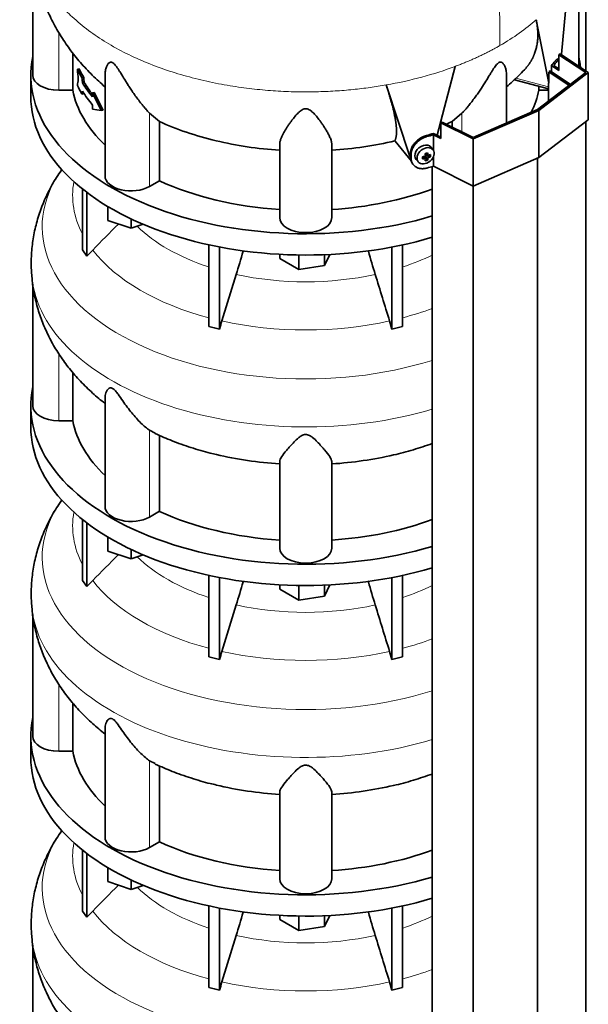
# Model space of a CAD drawing. Header units: millimetres. Extents: x 518 to 1410, y -2520 to 1834.
# Tile 10 of 33: x 1112 to 1407, y -1578 to -1067. Entities that reach past the tile are written whole.
import ezdxf

# ---------------------------------------------------------------- set-up
doc = ezdxf.new("R2010")
doc.units = ezdxf.units.MM
for name, color, linetype in [('M5X8_UNI7687', 7, 'Continuous'), ('MID_344-6', 7, 'Continuous'), ('VSI344-454_TERMI', 7, 'Continuous'), ('VSI344-454_TESTA', 7, 'Continuous'), ('VSI344_DIFFUSORE', 7, 'Continuous')]:
    doc.layers.add(name, color=color, linetype=linetype)

# ---------------------------------------------------------------- blocks, each defined once
blk = doc.blocks.new('SE4')
at = {"layer": 'M5X8_UNI7687', "color": 7, "linetype": 'Continuous', "lineweight": 35}
for p, q in [((1326.36, -1134.76), (1325.35, -1133.41)), ((1320.76, -1139.43), (1321.11, -1138.25)), ((1322.28, -1139.42), (1321.59, -1138.17)), ((1322.55, -1136.48), (1323.71, -1137.48)), ((1323.5, -1140.03), (1322.59, -1138.06)), ((1322.62, -1136.55), (1322.62, -1137.42)), ((1324.99, -1138.29), (1323.05, -1137.54)), ((1317.58, -1139.69), (1318.69, -1140.96))]:
    blk.add_line(p, q, dxfattribs=at)
at = {"layer": 'M5X8_UNI7687', "color": 4, "linetype": 'Continuous', "lineweight": 9}
for p, q in [((1321.86, -1139.28), (1321.28, -1138.22)), ((1323.6, -1139.22), (1322.59, -1138.06)), ((1322.67, -1136.45), (1323.6, -1137.24)), ((1323.05, -1137.54), (1324.05, -1138.69))]:
    blk.add_line(p, q, dxfattribs=at)
at = {"layer": 'M5X8_UNI7687', "color": 7, "linetype": 'Continuous', "lineweight": 35}
for centre, major_axis, ratio, start_param, end_param in [((1391.29, -1096.11), (1.3, 4.83), 0.345066, 0.569254, 0.777666), ((1321.39, -1136.47), (3.89, 3.14), 0.739997, 0, 3.172175), ((1321.39, -1136.47), (3.89, 3.14), 0.739997, 6.252603, 6.283185), ((1322.48, -1133.63), (-1.01, -9.2), 0.152739, -1.021742, -0.87205), ((1318.78, -1133.36), (9.99, 0.43), 0.510658, -1.393505, -1.278945), ((1319.71, -1136.88), (8.97, 2.29), 0.035701, -1.293098, -1.143406), ((1318.92, -1133.19), (2.06, -9.79), 0.279258, 1.046834, 1.161394), ((1322.85, -1137.72), (0.391, 0.312), 0.744948, 1.56038, 2.087178), ((1323.05, -1137.95), (-0.449, 0.845), 0.482969, 0.934611, 1.452812), ((1323.05, -1137.95), (-0.837, 0.408), 0.40333, 4.914112, 5.432313), ((1318.64, -1133.27), (3.16, -9.49), 0.408248, 1.007206, 1.121766), ((1318.78, -1133.36), (9.99, 0.43), 0.510658, -1.036687, -0.922127), ((1318.78, -1133.1), (9.99, -0.48), 0.639648, -0.984117, -0.869557), ((1316.93, -1135.12), (6.65, -6.44), 0.71261, 0.529363, 0.679055), ((1318.78, -1133.1), (9.99, -0.48), 0.639648, -1.340934, -1.226375), ((1318.92, -1133.19), (2.06, -9.79), 0.279258, 0.690017, 0.804576), ((1319.71, -1131.88), (7.61, -5.28), 0.901051, 5.557555, 5.707247), ((1318.64, -1133.27), (3.16, -9.49), 0.408248, 0.650389, 0.764948)]:
    blk.add_ellipse(centre, major_axis=major_axis, ratio=ratio, start_param=start_param, end_param=end_param, dxfattribs=at)
blk.add_ellipse((1322.45, -1137.77), major_axis=(-3.84, -3.1), ratio=0.739997, dxfattribs=at)
for points in [[(1321.86, -1138.12), (1321.88, -1138.11), (1321.91, -1138.11), (1321.96, -1138.09), (1322, -1138.07), (1322.04, -1138.05), (1322.08, -1138.02), (1322.12, -1137.99), (1322.16, -1137.96), (1322.19, -1137.92), (1322.22, -1137.89), (1322.25, -1137.85), (1322.27, -1137.8), (1322.29, -1137.76), (1322.3, -1137.72), (1322.31, -1137.68), (1322.32, -1137.64), (1322.32, -1137.6), (1322.32, -1137.59)], [(1323.6, -1137.24), (1323.6, -1137.26), (1323.61, -1137.29), (1323.62, -1137.33), (1323.63, -1137.36), (1323.65, -1137.4), (1323.66, -1137.43), (1323.69, -1137.46), (1323.72, -1137.48), (1323.75, -1137.51), (1323.78, -1137.52), (1323.82, -1137.54), (1323.85, -1137.55), (1323.89, -1137.55), (1323.93, -1137.55), (1323.97, -1137.55), (1324.01, -1137.54), (1324.04, -1137.53), (1324.05, -1137.53)], [(1324.05, -1138.69), (1324.04, -1138.69), (1324.01, -1138.71), (1323.97, -1138.73), (1323.93, -1138.75), (1323.89, -1138.77), (1323.85, -1138.8), (1323.82, -1138.83), (1323.78, -1138.87), (1323.75, -1138.91), (1323.72, -1138.94), (1323.69, -1138.98), (1323.66, -1139.02), (1323.65, -1139.06), (1323.63, -1139.1), (1323.62, -1139.14), (1323.61, -1139.18), (1323.6, -1139.2), (1323.6, -1139.22)], [(1322.32, -1139.56), (1322.32, -1139.55), (1322.32, -1139.52), (1322.31, -1139.49), (1322.3, -1139.46), (1322.29, -1139.43), (1322.27, -1139.4), (1322.25, -1139.37), (1322.22, -1139.35), (1322.19, -1139.32), (1322.16, -1139.31), (1322.12, -1139.29), (1322.08, -1139.28), (1322.04, -1139.27), (1322, -1139.27), (1321.96, -1139.27), (1321.91, -1139.27), (1321.88, -1139.27), (1321.86, -1139.28)]]:
    blk.add_open_spline(points, degree=3, dxfattribs=at)
at = {"layer": 'MID_344-6', "color": 7, "linetype": 'Continuous', "lineweight": 35}
for p, q in [((1405.45, -1093.76), (1405.45, -1019.78)), ((1396.85, -1101.24), (1386.3, -1094.23)), ((1386.51, -1094.01), (1386.95, -1093.78)), ((1386.95, -1093.78), (1397.46, -1100.77)), ((1386.19, -1100.17), (1386.19, -1109.4)), ((1405.45, -2174.05), (1405.45, -1120.1)), ((1325.85, -1143.38), (1325.85, -2197.64)), ((1380.39, -2193.25), (1380.39, -1139.06)), ((1347.13, -2207.72), (1347.13, -1153.53))]:
    blk.add_line(p, q, dxfattribs=at)
at = {"layer": 'VSI344-454_TERMI', "color": 7, "linetype": 'Continuous', "lineweight": 35}
for p, q in [((1391.5, -1085.38), (1392.21, -1084.97)), ((1405.45, -1094.64), (1391.5, -1085.38)), ((1391.5, -1085.38), (1391.5, -1093.54)), ((1392.21, -1084.97), (1406.74, -1094.62)), ((1387.61, -1090.95), (1391.5, -1093.54)), ((1387.61, -1094.22), (1387.61, -1090.95)), ((1388.81, -1090.87), (1391.5, -1092.66)), ((1380.39, -1113.84), (1405.45, -1094.64)), ((1406.74, -1094.62), (1381.11, -1114.26)), ((1406.74, -1094.62), (1406.74, -1119.11)), ((1381.11, -1114.26), (1347.09, -1129.06)), ((1347.13, -1128.31), (1380.39, -1113.84)), ((1381.11, -1114.26), (1381.11, -1138.75)), ((1330.37, -1120.67), (1331.08, -1120.26)), ((1347.09, -1129.06), (1330.37, -1120.67)), ((1330.37, -1120.67), (1330.37, -1128.83)), ((1331.08, -1120.26), (1347.13, -1128.31)), ((1406.74, -1119.11), (1381.11, -1138.75)), ((1326.46, -1134.91), (1326.46, -1126.87)), ((1326.46, -1126.87), (1330.37, -1128.83)), ((1326.6, -1126.17), (1330.37, -1128.07)), ((1347.09, -1129.06), (1347.09, -1153.55)), ((1314.54, -1138.38), (1314.54, -1136.75)), ((1314.92, -1138.92), (1314.92, -1137.28)), ((1326.46, -1143.2), (1326.46, -1138.48)), ((1381.11, -1138.75), (1347.09, -1153.55)), ((1315.52, -1141.61), (1315.9, -1142.14)), ((1347.09, -1153.55), (1326.46, -1143.2))]:
    blk.add_line(p, q, dxfattribs=at)
at = {"layer": 'VSI344-454_TERMI', "color": 4, "linetype": 'Continuous', "lineweight": 9}
for p, q in [((1390.46, -1088.96), (1389.53, -1088.74)), ((1322.77, -1127.28), (1323.15, -1127.82)), ((1314.54, -1136.75), (1314.92, -1137.28)), ((1314.92, -1138.92), (1314.54, -1138.38))]:
    blk.add_line(p, q, dxfattribs=at)
at = {"layer": 'VSI344-454_TERMI', "color": 7, "linetype": 'Continuous', "lineweight": 35}
for centre, major_axis, start_param, end_param in [((1260.33, -1052.69), (143.5, 0), -0.480069, -0.450192), ((1260.33, -1052.69), (144.5, 0), -0.475352, -0.449757), ((1260.33, -1052.69), (143.5, 0), -1.120604, -1.090727), ((1260.33, -1052.69), (144.5, 0), -1.121039, -1.095444), ((1260.33, -1069.02), (144.5, 0), -1.121039, -1.095444)]:
    blk.add_ellipse(centre, major_axis=major_axis, ratio=0.57735, start_param=start_param, end_param=end_param, dxfattribs=at)
for points, knots in [([(1389.53, -1088.74), (1389.57, -1088.69), (1389.66, -1088.59), (1389.79, -1088.45), (1389.91, -1088.31), (1390.04, -1088.19), (1390.16, -1088.07), (1390.28, -1087.96), (1390.41, -1087.86), (1390.53, -1087.77), (1390.64, -1087.69), (1390.76, -1087.62), (1390.88, -1087.55), (1391.07, -1087.46), (1391.32, -1087.37), (1391.59, -1087.35), (1391.75, -1087.37), (1391.82, -1087.38)], [0, 0, 0, 0, 0.0210181, 0.0419347, 0.0627717, 0.0835515, 0.1042965, 0.1250293, 0.1457726, 0.1665489, 0.1873807, 0.2082903, 0.2292998, 0.2504308, 0.312491, 0.3747066, 0.4161494, 0.4161494, 0.4161494, 0.4161494]), ([(1391.53, -1087.94), (1391.5, -1087.96), (1391.4, -1088.03), (1391.21, -1088.18), (1390.96, -1088.4), (1390.71, -1088.66), (1390.54, -1088.86), (1390.46, -1088.96)], [0.8203443, 0.8203443, 0.8203443, 0.8203443, 0.8334714, 0.8749845, 0.9164568, 0.9580689, 1, 1, 1, 1]), ([(1314.54, -1136.75), (1314.54, -1136.67), (1314.55, -1136.5), (1314.56, -1136.26), (1314.58, -1136.02), (1314.61, -1135.77), (1314.65, -1135.52), (1314.7, -1135.28), (1314.76, -1135.03), (1314.82, -1134.78), (1314.9, -1134.53), (1314.98, -1134.28), (1315.08, -1134.03), (1315.24, -1133.62), (1315.51, -1133.05), (1315.93, -1132.33), (1316.42, -1131.63), (1316.97, -1130.96), (1317.57, -1130.32), (1318.22, -1129.72), (1318.91, -1129.18), (1319.56, -1128.73), (1320.15, -1128.38), (1320.66, -1128.1), (1321.18, -1127.86), (1321.71, -1127.64), (1322.24, -1127.44), (1322.59, -1127.34), (1322.77, -1127.28)], [0, 0, 0, 0, 0.020997, 0.041893, 0.062713, 0.083477, 0.104209, 0.124931, 0.145666, 0.166436, 0.187265, 0.208173, 0.229184, 0.250319, 0.312379, 0.374611, 0.437429, 0.499972, 0.562502, 0.625327, 0.687534, 0.749602, 0.791735, 0.833469, 0.874983, 0.916456, 0.958068, 1, 1, 1, 1]), ([(1323.15, -1127.82), (1323.06, -1127.85), (1322.88, -1127.9), (1322.61, -1127.98), (1322.35, -1128.08), (1322.08, -1128.17), (1321.82, -1128.28), (1321.56, -1128.39), (1321.3, -1128.52), (1321.04, -1128.64), (1320.78, -1128.78), (1320.53, -1128.92), (1320.27, -1129.07), (1319.86, -1129.32), (1319.29, -1129.71), (1318.6, -1130.26), (1317.95, -1130.85), (1317.34, -1131.49), (1316.8, -1132.16), (1316.31, -1132.86), (1315.89, -1133.58), (1315.58, -1134.24), (1315.36, -1134.81), (1315.2, -1135.31), (1315.07, -1135.81), (1314.99, -1136.31), (1314.93, -1136.8), (1314.92, -1137.12), (1314.92, -1137.28)], [0, 0, 0, 0, 0.021018, 0.041934, 0.062771, 0.08355, 0.104295, 0.125028, 0.145771, 0.166547, 0.187379, 0.208288, 0.229298, 0.250429, 0.312489, 0.374705, 0.437522, 0.500061, 0.562591, 0.625422, 0.687637, 0.749714, 0.79185, 0.833578, 0.875077, 0.916526, 0.958107, 1, 1, 1, 1]), ([(1315.52, -1141.6), (1315.39, -1141.42), (1315.2, -1141.11), (1314.98, -1140.64), (1314.82, -1140.22), (1314.7, -1139.78), (1314.61, -1139.33), (1314.55, -1138.86), (1314.55, -1138.54), (1314.54, -1138.38)], [0.6886177, 0.6886177, 0.6886177, 0.6886177, 0.7497141, 0.7918499, 0.8335781, 0.8750765, 0.9165257, 0.958107, 1, 1, 1, 1]), ([(1314.92, -1138.92), (1314.92, -1139), (1314.92, -1139.16), (1314.94, -1139.39), (1314.96, -1139.63), (1314.99, -1139.86), (1315.03, -1140.09), (1315.08, -1140.31), (1315.14, -1140.53), (1315.2, -1140.75), (1315.28, -1140.96), (1315.36, -1141.17), (1315.45, -1141.38), (1315.62, -1141.71), (1315.89, -1142.15), (1316.31, -1142.67), (1316.8, -1143.13), (1317.34, -1143.54), (1317.95, -1143.87), (1318.6, -1144.14), (1319.29, -1144.33), (1319.94, -1144.43), (1320.53, -1144.48), (1321.04, -1144.48), (1321.56, -1144.45), (1322.08, -1144.39), (1322.61, -1144.29), (1322.97, -1144.2), (1323.15, -1144.15)], [0, 0, 0, 0, 0.020996, 0.041893, 0.062713, 0.083477, 0.104209, 0.124931, 0.145666, 0.166436, 0.187264, 0.208173, 0.229184, 0.250319, 0.312379, 0.374611, 0.437429, 0.499972, 0.562503, 0.625328, 0.687536, 0.749604, 0.791737, 0.833471, 0.874985, 0.916457, 0.958069, 1, 1, 1, 1])]:
    blk.add_open_spline(points, degree=3, knots=knots, dxfattribs=at)
at = {"layer": 'VSI344-454_TESTA', "color": 7, "linetype": 'Continuous', "lineweight": 35}
for p, q in [((1118.83, -1034.55), (1118.83, -1095.96)), ((1401.83, -1091.35), (1401.83, -1034.52)), ((1392.8, -1085.02), (1396.44, -1046.52)), ((1386.27, -1100.04), (1379.75, -1067.19)), ((1139.58, -1084.41), (1139.58, -1103.76)), ((1142.91, -1092.64), (1141.98, -1092.86)), ((1328.51, -1127.14), (1337.8, -1091.41)), ((1145.26, -1097.12), (1144.33, -1097.34)), ((1156.32, -1095.66), (1156.32, -1148.22)), ((1364.34, -1120.83), (1364.34, -1095.66)), ((1386.3, -1094.23), (1386.3, -1100.05)), ((1145.57, -1099.75), (1144.64, -1099.97)), ((1314.32, -1138.17), (1302.01, -1101.04)), ((1368.58, -1098.37), (1386.19, -1103.11)), ((1381.07, -1101.73), (1381.07, -1103.76)), ((1139.58, -1103.76), (1132.33, -1103.76)), ((1145.26, -1105.56), (1144.33, -1105.78)), ((1150.74, -1104.89), (1149.81, -1105.11)), ((1154.35, -1114.29), (1149.81, -1105.11)), ((1149.81, -1105.11), (1149.81, -1107.22)), ((1155.28, -1114.07), (1150.74, -1104.89)), ((1386.19, -1103.76), (1381.07, -1103.76)), ((1149.81, -1111.44), (1149.81, -1113.55)), ((1154.35, -1114.29), (1149.81, -1113.55)), ((1155.28, -1114.07), (1154.35, -1114.29)), ((1184.49, -1119.99), (1179.36, -1115.7)), ((1341.29, -1115.7), (1336.16, -1119.99)), ((1184.49, -1119.99), (1184.49, -1150.77)), ((1336.16, -1119.99), (1336.16, -1122.81)), ((1246.83, -1169.87), (1246.83, -1131.84)), ((1273.83, -1169.87), (1273.83, -1131.84)), ((1306.54, -1130.06), (1306.57, -1129.81)), ((1306.59, -1130.13), (1315.08, -1140.65)), ((1184.49, -1150.77), (1179.36, -1153.73))]:
    blk.add_line(p, q, dxfattribs=at)
at = {"layer": 'VSI344-454_TESTA', "color": 4, "linetype": 'Continuous', "lineweight": 9}
for p, q in [((1132.33, -1103.76), (1132.33, -1073.7)), ((1369.24, -1097.5), (1386.19, -1102.07)), ((1179.36, -1153.73), (1179.36, -1115.7)), ((1341.29, -1125.38), (1341.29, -1115.7)), ((1306.57, -1129.81), (1315, -1140.25))]:
    blk.add_line(p, q, dxfattribs=at)
at = {"layer": 'VSI344-454_TESTA', "color": 7, "linetype": 'Continuous', "lineweight": 35}
for centre, major_axis, start_param, end_param in [((1260.33, -1074.6), (-122.5, 0), 0.261186, 0.327396), ((1260.33, -1074.6), (-121.5, 0), 0.260097, 0.326857), ((1132.33, -1095.96), (13.5, 0), 3.141593, 4.712389), ((1260.33, -1083.04), (-122.5, 0), 0.261186, 0.327396), ((1260.33, -1076.71), (-122.5, 0), 0.335083, 0.446047), ((1260.33, -1076.71), (-121.5, 0), 0.334608, 0.428513), ((1260.33, -1095.96), (-121.5, 0), 0.111341, 0.543224), ((1260.33, -1080.93), (-122.5, 0), 0.335083, 0.446047), ((1260.33, -1095.96), (121.5, 0), 6.004526, 6.171844), ((1169.82, -1148.22), (13.5, 0), 3.141593, 5.497787), ((1260.33, -1095.96), (-121.5, 0), 0.896739, 1.459455), ((1260.33, -1095.96), (121.5, 0), 4.82373, 5.281941), ((1260.33, -1169.87), (13.5, 0), 3.141593, 6.283185)]:
    blk.add_ellipse(centre, major_axis=major_axis, ratio=0.57735, start_param=start_param, end_param=end_param, dxfattribs=at)
at = {"layer": 'VSI344-454_TESTA', "color": 4, "linetype": 'Continuous', "lineweight": 9}
blk.add_ellipse((1260.33, -1022.46), major_axis=(142.36, 0), ratio=0.57735, start_param=5.009578, end_param=5.287871, dxfattribs=at)
blk.add_open_spline([(1341.83, -958.12), (1342.86, -962.69), (1345.66, -972.34), (1350.8, -987.68), (1355.17, -1003.56), (1357.82, -1018.59), (1359.39, -1032.67), (1360.27, -1046.22), (1360.74, -1059.46), (1360.89, -1070.79), (1360.99, -1077.83), (1360.99, -1080.57)], degree=3, knots=[0, 0, 0, 0, 0.117079, 0.240569, 0.360617, 0.476421, 0.590288, 0.703407, 0.816259, 0.929029, 1, 1, 1, 1], dxfattribs=at)
for points, weights in [([(1117.97, -1022.49), (1118.02, -1088.32), (1211.31, -1117.08), (1302.01, -1101.04)], [0.668551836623, 0.547083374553, 0.657566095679, 1]), ([(1337.8, -1091.41), (1346.17, -1088.27), (1353.93, -1084.64), (1360.99, -1080.57)], [1, 0.996331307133, 0.996331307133, 1])]:
    blk.add_rational_spline(points, weights, degree=3, dxfattribs=at)
at = {"layer": 'VSI344-454_TESTA', "color": 7, "linetype": 'Continuous', "lineweight": 35}
for points, knots in [([(1118.04, -1022.52), (1118.06, -1025.12), (1118.13, -1030.05), (1119.16, -1038.41), (1120.95, -1046.97), (1123.51, -1055.37), (1126.77, -1063.49), (1130.72, -1071.32), (1135.34, -1078.84), (1140.6, -1086), (1146.5, -1092.82), (1151.78, -1098.01), (1155.16, -1101.02), (1156.25, -1101.95)], [0, 0, 0, 0, 0.0696745, 0.1566574, 0.2431975, 0.329521, 0.415867, 0.5024922, 0.5896742, 0.6777117, 0.766919, 0.8576112, 0.8997453, 0.8997453, 0.8997453, 0.8997453]), ([(1373.66, -1093.16), (1373.73, -1093.1), (1373.9, -1092.91), (1374.17, -1092.61), (1374.48, -1092.26), (1374.79, -1091.9), (1375.08, -1091.53), (1375.37, -1091.17), (1375.65, -1090.79), (1375.92, -1090.42), (1376.19, -1090.03), (1376.45, -1089.65), (1376.7, -1089.26), (1376.94, -1088.86), (1377.17, -1088.47), (1377.4, -1088.06), (1377.62, -1087.66), (1377.83, -1087.25), (1378.03, -1086.83), (1378.23, -1086.41), (1378.42, -1085.99), (1378.6, -1085.56), (1378.77, -1085.13), (1379.01, -1084.51), (1379.3, -1083.67), (1379.61, -1082.63), (1379.88, -1081.57), (1380.1, -1080.5), (1380.29, -1079.42), (1380.43, -1078.34), (1380.53, -1077.24), (1380.59, -1076.14), (1380.61, -1075.03), (1380.6, -1073.92), (1380.54, -1072.8), (1380.46, -1071.68), (1380.33, -1070.56), (1380.17, -1069.44), (1379.98, -1068.31), (1379.83, -1067.56), (1379.75, -1067.19)], [0.1920912, 0.1920912, 0.1920912, 0.1920912, 0.2005107, 0.2147742, 0.2290298, 0.2432778, 0.2575181, 0.2717506, 0.2859755, 0.3001927, 0.3144023, 0.3286042, 0.3427985, 0.3569852, 0.3711642, 0.3853356, 0.3994995, 0.4136557, 0.4278043, 0.4419454, 0.4560788, 0.4702047, 0.484323, 0.4984337, 0.5315552, 0.5644411, 0.5970912, 0.6295054, 0.6616835, 0.6936252, 0.7253304, 0.756799, 0.7880306, 0.8190252, 0.8497823, 0.8803019, 0.9105837, 0.9406275, 0.970433, 1, 1, 1, 1]), ([(1179.36, -1115.7), (1179.15, -1115.47), (1178.71, -1114.99), (1178, -1114.2), (1177.19, -1113.27), (1176.26, -1112.16), (1174.94, -1110.54), (1173.36, -1108.5), (1171.63, -1106.11), (1170.09, -1103.87), (1168.72, -1101.81), (1167.52, -1099.91), (1166.14, -1097.69), (1164.88, -1095.61), (1163.69, -1093.67), (1162.87, -1092.4), (1162.08, -1091.25), (1161.28, -1090.26), (1160.44, -1089.48), (1159.62, -1089.14), (1158.98, -1089.22), (1158.45, -1089.52), (1157.98, -1089.99), (1157.39, -1090.84), (1156.93, -1091.91), (1156.58, -1093.14), (1156.39, -1094.23), (1156.32, -1095.09), (1156.32, -1095.57), (1156.32, -1095.66)], [0, 0, 0, 0, 0.020247, 0.0413012, 0.0631676, 0.0911499, 0.1206822, 0.1725651, 0.2189806, 0.2600001, 0.2962057, 0.3283254, 0.3570821, 0.4069553, 0.4285992, 0.4484587, 0.4665056, 0.4826091, 0.4971306, 0.5113122, 0.5266668, 0.543344, 0.562023, 0.5826937, 0.6304427, 0.6595254, 0.6923195, 0.7261108, 0.7344182, 0.7344182, 0.7344182, 0.7344182]), ([(1364.34, -1095.66), (1364.34, -1095.51), (1364.32, -1094.65), (1364.13, -1093.19), (1363.56, -1091.43), (1362.87, -1090.18), (1362.21, -1089.52), (1361.65, -1089.23), (1361.12, -1089.14), (1360.39, -1089.38), (1359.6, -1090.02), (1358.84, -1090.9), (1358.06, -1091.98), (1357.28, -1093.17), (1356.45, -1094.51), (1355.23, -1096.51), (1353.51, -1099.33), (1351.65, -1102.25), (1349.94, -1104.79), (1348.4, -1106.98), (1346.79, -1109.16), (1345.18, -1111.21), (1343.74, -1112.95), (1342.44, -1114.44), (1341.67, -1115.29), (1341.29, -1115.7)], [0.265607, 0.265607, 0.265607, 0.265607, 0.2789295, 0.3409942, 0.392778, 0.4359518, 0.4604978, 0.4716154, 0.4871189, 0.5000341, 0.5129562, 0.5284792, 0.5444389, 0.5641957, 0.583938, 0.6074587, 0.6593255, 0.7214848, 0.7571561, 0.7963778, 0.8446458, 0.8874257, 0.9275339, 0.9650516, 1, 1, 1, 1]), ([(1364.35, -1101.98), (1366.52, -1100.15), (1369.83, -1097.16), (1372.56, -1094.27), (1373.61, -1093.13)], [0.4382336, 0.4382336, 0.4382336, 0.4382336, 0.8145883, 1, 1, 1, 1]), ([(1306.57, -1129.81), (1306.6, -1129.75), (1306.66, -1129.64), (1306.73, -1129.46), (1306.81, -1129.27), (1306.87, -1129.07), (1306.94, -1128.87), (1307, -1128.66), (1307.05, -1128.44), (1307.1, -1128.21), (1307.15, -1127.97), (1307.19, -1127.73), (1307.23, -1127.48), (1307.26, -1127.23), (1307.29, -1126.96), (1307.31, -1126.69), (1307.34, -1126.41), (1307.35, -1126.13), (1307.36, -1125.83), (1307.37, -1125.53), (1307.37, -1125.23), (1307.37, -1124.91), (1307.37, -1124.59), (1307.36, -1124.26), (1307.34, -1123.93), (1307.33, -1123.59), (1307.3, -1123.24), (1307.28, -1122.89), (1307.25, -1122.52), (1307.21, -1122.16), (1307.17, -1121.78), (1307.13, -1121.4), (1307.08, -1121.01), (1307.03, -1120.62), (1306.97, -1120.22), (1306.91, -1119.81), (1306.82, -1119.22), (1306.69, -1118.42), (1306.5, -1117.4), (1306.29, -1116.35), (1306.07, -1115.28), (1305.82, -1114.19), (1305.55, -1113.08), (1305.27, -1111.94), (1304.97, -1110.79), (1304.65, -1109.62), (1304.32, -1108.44), (1303.97, -1107.24), (1303.61, -1106.02), (1303.23, -1104.79), (1302.84, -1103.56), (1302.43, -1102.31), (1302.15, -1101.46), (1302.01, -1101.04)], [0, 0, 0, 0, 0.014374, 0.02874, 0.043097, 0.057447, 0.071789, 0.086123, 0.100449, 0.114767, 0.129077, 0.143379, 0.157674, 0.171961, 0.186239, 0.200511, 0.214774, 0.22903, 0.243278, 0.257518, 0.27175, 0.285975, 0.300193, 0.314402, 0.328604, 0.342798, 0.356985, 0.371164, 0.385335, 0.399499, 0.413655, 0.427804, 0.441945, 0.456079, 0.470204, 0.484323, 0.498433, 0.531555, 0.564441, 0.597091, 0.629505, 0.661683, 0.693625, 0.72533, 0.756799, 0.78803, 0.819025, 0.849782, 0.880302, 0.910583, 0.940627, 0.970433, 1, 1, 1, 1]), ([(1273.83, -1131.84), (1273.82, -1131.66), (1273.81, -1131.29), (1273.71, -1130.69), (1273.55, -1129.99), (1273.28, -1129.17), (1272.81, -1127.98), (1272.08, -1126.49), (1271.09, -1124.75), (1270.08, -1123.12), (1269.08, -1121.62), (1268.12, -1120.24), (1266.93, -1118.63), (1265.74, -1117.14), (1264.51, -1115.78), (1263.61, -1114.92), (1262.69, -1114.18), (1261.7, -1113.61), (1260.57, -1113.31), (1259.4, -1113.44), (1258.38, -1113.92), (1257.45, -1114.58), (1256.56, -1115.37), (1255.32, -1116.65), (1254.13, -1118.11), (1252.91, -1119.72), (1251.93, -1121.09), (1250.99, -1122.48), (1249.84, -1124.27), (1248.81, -1126.04), (1247.96, -1127.73), (1247.37, -1129.14), (1246.92, -1130.52), (1246.86, -1131.41), (1246.83, -1131.84)], [0, 0, 0, 0, 0.020247, 0.041301, 0.063168, 0.09115, 0.120682, 0.172565, 0.218981, 0.26, 0.296206, 0.328325, 0.357082, 0.406955, 0.428599, 0.448459, 0.466506, 0.482609, 0.497131, 0.511312, 0.526667, 0.543344, 0.562023, 0.582694, 0.630443, 0.659525, 0.692319, 0.726111, 0.759233, 0.82594, 0.865768, 0.902245, 0.953307, 1, 1, 1, 1]), ([(1184.49, -1119.99), (1188.94, -1122.04), (1193.64, -1123.91), (1203.46, -1127.26), (1208.57, -1128.73), (1219.09, -1131.25), (1224.51, -1132.29), (1235.55, -1133.93), (1241.16, -1134.53), (1246.83, -1134.89)], [0, 0, 0, 0, 0.25, 0.25, 0.5, 0.5, 0.75, 0.75, 1, 1, 1, 1]), ([(1306.54, -1130.06), (1301.32, -1131.3), (1295.95, -1132.32), (1285.01, -1133.94), (1279.44, -1134.53), (1273.83, -1134.89)], [0, 0, 0, 0, 0.5, 0.5, 1, 1, 1, 1])]:
    blk.add_open_spline(points, degree=3, knots=knots, dxfattribs=at)
at = {"layer": 'VSI344-454_TESTA', "color": 4, "linetype": 'Continuous', "lineweight": 9}
blk.add_open_spline([(1379.75, -1067.19), (1374.33, -1072.01), (1368.03, -1076.5), (1360.99, -1080.57)], degree=3, dxfattribs=at)
at = {"layer": 'VSI344-454_TESTA', "color": 7, "linetype": 'Continuous', "lineweight": 35}
for points in [[(1142.48, -1098.14), (1142.31, -1096.38), (1142.14, -1094.62), (1141.98, -1092.86)], [(1142.48, -1098.14), (1142.31, -1099.19), (1142.14, -1100.25), (1141.98, -1101.3)], [(1144.64, -1099.97), (1144.54, -1099.09), (1144.43, -1098.22), (1144.33, -1097.34)], [(1145.57, -1099.75), (1145.46, -1098.87), (1145.36, -1098), (1145.26, -1097.12)], [(1144.64, -1104.18), (1144.54, -1104.72), (1144.43, -1105.25), (1144.33, -1105.78)], [(1330.45, -1122.46), (1330.21, -1122.56), (1329.97, -1122.66), (1329.74, -1122.75)], [(1336.16, -1119.99), (1335.18, -1120.44), (1334.18, -1120.89), (1333.17, -1121.32)]]:
    blk.add_open_spline(points, degree=3, dxfattribs=at)
at = {"layer": 'VSI344_DIFFUSORE', "color": 7, "linetype": 'Continuous', "lineweight": 35}
for p, q in [((1117.83, -1095.96), (1117.83, -1106.99)), ((1144.62, -1186.64), (1144.62, -1155.01)), ((1146.91, -1189.84), (1146.91, -1156.8)), ((1157.82, -1171.41), (1157.82, -1164.14)), ((1169.82, -1175.41), (1157.82, -1171.41)), ((1169.82, -1175.41), (1169.82, -1170.53)), ((1176.05, -1173.33), (1169.82, -1175.41)), ((1210.1, -1226.32), (1210.1, -1183.98)), ((1310.55, -1226.32), (1310.55, -1183.98)), ((1144.62, -1186.64), (1146.91, -1189.84)), ((1146.91, -1189.84), (1149.91, -1186.67)), ((1215.65, -1227.65), (1215.65, -1185.11)), ((1246.94, -1191.12), (1246.94, -1188.9)), ((1256.74, -1196.78), (1256.74, -1189.23)), ((1272.8, -1188.94), (1270.12, -1194.71)), ((1270.12, -1194.71), (1270.12, -1189.06)), ((1305.01, -1227.65), (1305.01, -1185.11)), ((1256.74, -1196.78), (1246.94, -1191.12)), ((1270.12, -1194.71), (1256.74, -1196.78)), ((1224.31, -1199.35), (1216.89, -1223.46)), ((1118.83, -1204.33), (1118.83, -1267.43)), ((1303.77, -1223.46), (1305.01, -1227.65)), ((1305.01, -1227.65), (1310.55, -1226.32)), ((1139.58, -1275.22), (1139.58, -1250.13)), ((1156.32, -1262.93), (1156.32, -1319.68)), ((1117.83, -1267.43), (1117.83, -1278.45)), ((1139.58, -1275.22), (1132.33, -1275.22)), ((1182.33, -1281.67), (1179.36, -1280.2)), ((1184.49, -1322.23), (1184.49, -1282.74)), ((1246.83, -1341.33), (1246.83, -1296.34)), ((1273.83, -1341.33), (1273.83, -1296.34)), ((1184.49, -1322.23), (1179.36, -1325.2)), ((1144.62, -1358.11), (1144.62, -1326.47)), ((1146.91, -1361.31), (1146.91, -1328.26)), ((1157.82, -1342.87), (1157.82, -1335.6)), ((1169.82, -1346.87), (1157.82, -1342.87)), ((1169.82, -1346.87), (1169.82, -1342)), ((1176.05, -1344.79), (1169.82, -1346.87)), ((1144.62, -1358.11), (1146.91, -1361.31)), ((1146.91, -1361.31), (1149.91, -1358.13)), ((1210.1, -1397.79), (1210.1, -1355.44)), ((1215.65, -1399.11), (1215.65, -1356.57)), ((1305.01, -1399.11), (1305.01, -1356.57)), ((1310.55, -1397.79), (1310.55, -1355.44)), ((1246.94, -1362.59), (1246.94, -1360.36)), ((1256.74, -1368.24), (1246.94, -1362.59)), ((1256.74, -1368.24), (1256.74, -1360.7)), ((1272.8, -1360.41), (1270.12, -1366.17)), ((1270.12, -1366.17), (1270.12, -1360.53)), ((1270.12, -1366.17), (1256.74, -1368.24)), ((1224.31, -1370.81), (1216.89, -1394.93)), ((1118.83, -1375.8), (1118.83, -1438.89)), ((1303.77, -1394.93), (1305.01, -1399.11)), ((1305.01, -1399.11), (1310.55, -1397.79)), ((1139.58, -1446.69), (1139.58, -1421.6)), ((1156.32, -1434.4), (1156.32, -1491.15)), ((1117.83, -1438.89), (1117.83, -1449.92)), ((1139.58, -1446.69), (1132.33, -1446.69)), ((1182.33, -1453.13), (1179.36, -1451.67)), ((1184.49, -1493.7), (1184.49, -1454.2)), ((1246.83, -1512.79), (1246.83, -1467.8)), ((1273.83, -1512.79), (1273.83, -1467.8)), ((1184.49, -1493.7), (1179.36, -1496.66)), ((1144.62, -1529.57), (1144.62, -1497.94)), ((1146.91, -1532.77), (1146.91, -1499.73)), ((1157.82, -1514.34), (1157.82, -1507.06)), ((1169.82, -1518.34), (1157.82, -1514.34)), ((1169.82, -1518.34), (1169.82, -1513.46)), ((1176.05, -1516.26), (1169.82, -1518.34)), ((1210.1, -1569.25), (1210.1, -1526.91)), ((1310.55, -1569.25), (1310.55, -1526.91)), ((1144.62, -1529.57), (1146.91, -1532.77)), ((1146.91, -1532.77), (1149.91, -1529.6)), ((1215.65, -1570.58), (1215.65, -1528.04)), ((1246.94, -1534.05), (1246.94, -1531.82)), ((1256.74, -1539.71), (1256.74, -1532.16)), ((1272.8, -1531.87), (1270.12, -1537.64)), ((1270.12, -1537.64), (1270.12, -1531.99)), ((1305.01, -1570.58), (1305.01, -1528.04)), ((1256.74, -1539.71), (1246.94, -1534.05)), ((1224.31, -1542.28), (1216.89, -1566.39)), ((1270.12, -1537.64), (1256.74, -1539.71)), ((1118.83, -1547.26), (1118.83, -1610.36)), ((1303.77, -1566.39), (1305.01, -1570.58)), ((1305.01, -1570.58), (1310.55, -1569.25))]:
    blk.add_line(p, q, dxfattribs=at)
at = {"layer": 'VSI344_DIFFUSORE', "color": 4, "linetype": 'Continuous', "lineweight": 9}
for p, q in [((1132.33, -1275.22), (1132.33, -1240.4)), ((1179.36, -1325.2), (1179.36, -1280.2)), ((1132.33, -1446.69), (1132.33, -1411.86)), ((1179.36, -1496.66), (1179.36, -1451.67))]:
    blk.add_line(p, q, dxfattribs=at)
at = {"layer": 'VSI344_DIFFUSORE', "color": 7, "linetype": 'Continuous', "lineweight": 35}
for centre, major_axis, start_param, end_param in [((1260.33, -1095.96), (142.5, 0), 3.023053, 5.190143), ((1260.33, -1095.96), (142.5, 0), 0.049395, 0.118539), ((1260.33, -1106.99), (142.5, 0), 3.141593, 5.190143), ((1260.33, -1267.43), (142.5, 0), 3.023053, 5.190143), ((1132.33, -1267.43), (13.5, 0), 3.141604, 4.712389), ((1260.33, -1267.43), (-121.5, 0), 0.111341, 0.543224), ((1260.33, -1278.45), (142.5, 0), 3.141593, 5.190143), ((1260.33, -1227.93), (-121.5, 0), 1.179603, 1.459455), ((1260.33, -1227.93), (121.5, 0), 4.82373, 5.096038), ((1169.82, -1319.68), (13.5, 0), 3.141604, 5.497787), ((1260.33, -1267.43), (-121.5, 0), 0.896739, 1.459455), ((1260.33, -1267.43), (121.5, 0), 4.82373, 5.281941), ((1260.33, -1341.33), (13.5, 0), 3.141593, 6.283185), ((1260.33, -1438.89), (142.5, 0), 3.023053, 5.190143), ((1132.33, -1438.89), (13.5, 0), 3.141604, 4.712389), ((1260.33, -1449.92), (142.5, 0), 3.141593, 5.190143), ((1260.33, -1438.89), (-121.5, 0), 0.111341, 0.543224), ((1260.33, -1399.4), (-121.5, 0), 1.179603, 1.459455), ((1260.33, -1399.4), (121.5, 0), 4.82373, 5.096038), ((1169.82, -1491.15), (13.5, 0), 3.141604, 5.497787), ((1260.33, -1438.89), (-121.5, 0), 0.896739, 1.459455), ((1260.33, -1438.89), (121.5, 0), 4.82373, 5.281941), ((1260.33, -1512.79), (13.5, 0), 3.141593, 6.283185)]:
    blk.add_ellipse(centre, major_axis=major_axis, ratio=0.57735, start_param=start_param, end_param=end_param, dxfattribs=at)
at = {"layer": 'VSI344_DIFFUSORE', "color": 4, "linetype": 'Continuous', "lineweight": 9}
for centre, major_axis, start_param, end_param in [((1260.33, -1174.71), (136.58, 0), 2.759914, 5.212737), ((1260.33, -1158.39), (120.79, 0), 3.038624, 3.432735), ((1260.33, -1144.62), (-101.4, 0), 0.532702, 1.052595), ((1260.33, -1158.39), (-120.79, 0), 0.417538, 1.141984), ((1260.33, -1144.62), (101.4, 0), -1.052595, -0.868255), ((1260.33, -1144.62), (-101.4, 0), 1.207688, 1.933905), ((1260.33, -1196.39), (-142.13, 0), 0.049395, 2.049895), ((1260.33, -1158.39), (120.79, 0), -1.141984, -0.997489), ((1260.33, -1158.39), (-120.79, 0), 1.202936, 1.938657), ((1260.33, -1346.17), (136.58, 0), 2.759914, 5.212737), ((1260.33, -1329.85), (120.79, 0), 3.038624, 3.432735), ((1260.33, -1316.09), (-101.4, 0), 0.532702, 1.052595), ((1260.33, -1329.85), (-120.79, 0), 0.417538, 1.141984), ((1260.33, -1316.09), (101.4, 0), -1.052595, -0.868255), ((1260.33, -1367.85), (-142.13, 0), 0.049395, 2.049895), ((1260.33, -1316.09), (-101.4, 0), 1.207688, 1.933905), ((1260.33, -1329.85), (120.79, 0), -1.141984, -0.997489), ((1260.33, -1329.85), (-120.79, 0), 1.202936, 1.938657), ((1260.33, -1517.64), (136.58, 0), 2.759914, 5.212737), ((1260.33, -1501.32), (120.79, 0), 3.038624, 3.432735), ((1260.33, -1487.55), (-101.4, 0), 0.532702, 1.052595), ((1260.33, -1501.32), (-120.79, 0), 0.417538, 1.141984), ((1260.33, -1487.55), (101.4, 0), -1.052595, -0.868255), ((1260.33, -1487.55), (-101.4, 0), 1.207688, 1.933905), ((1260.33, -1539.32), (-142.13, 0), 0.049395, 2.049895), ((1260.33, -1501.32), (120.79, 0), -1.141984, -0.997489), ((1260.33, -1501.32), (-120.79, 0), 1.202936, 1.938657)]:
    blk.add_ellipse(centre, major_axis=major_axis, ratio=0.57735, start_param=start_param, end_param=end_param, dxfattribs=at)
at = {"layer": 'VSI344_DIFFUSORE', "color": 7, "linetype": 'Continuous', "lineweight": 35}
for points, knots in [([(1133.79, -1145.23), (1132.8, -1146.6), (1130.37, -1150.01), (1126.74, -1156.65), (1123.28, -1164.53), (1120.69, -1172.61), (1118.96, -1180.76), (1118.1, -1188.85), (1117.96, -1195.62), (1118.33, -1199.21), (1118.47, -1200.47)], [0, 0, 0, 0, 0.078619, 0.230203, 0.377933, 0.522295, 0.663865, 0.80325, 0.941066, 1, 1, 1, 1]), ([(1224.31, -1199.35), (1225.53, -1195.4), (1226.7, -1191.38), (1227.87, -1187.15), (1227.91, -1187), (1227.95, -1186.86)], [0, 0, 0, 0, 0.5, 0.5, 0.517961, 0.517961, 0.517961, 0.517961]), ([(1296.34, -1199.35), (1295.12, -1195.4), (1293.95, -1191.38), (1292.78, -1187.16), (1292.74, -1187.02), (1292.71, -1186.88)], [0, 0, 0, 0, 0.5, 0.5, 0.5169126, 0.5169126, 0.5169126, 0.5169126]), ([(1118.46, -1200.44), (1118.53, -1201.59), (1118.76, -1205.11), (1119.98, -1211.64), (1122.09, -1219.42), (1124.98, -1227.05), (1128.57, -1234.41), (1132.86, -1241.51), (1137.84, -1248.32), (1143.52, -1254.84), (1149.65, -1260.78), (1154.13, -1264.59), (1156.29, -1266.23)], [0, 0, 0, 0, 0.0379028, 0.1354913, 0.2330208, 0.3309259, 0.4296523, 0.5296517, 0.6313674, 0.7352036, 0.8414761, 0.9409991, 0.9409991, 0.9409991, 0.9409991]), ([(1179.36, -1280.2), (1177.99, -1279.23), (1176.48, -1277.94), (1173.35, -1274.88), (1171.74, -1273.1), (1168.6, -1269.26), (1167.05, -1267.16), (1164.69, -1263.79), (1163.9, -1262.64), (1162.64, -1260.91), (1162.21, -1260.33), (1161.25, -1259.24), (1160.72, -1258.72), (1159.7, -1258.17), (1159.26, -1258.15), (1158.58, -1258.31), (1158.31, -1258.48), (1157.6, -1259.08), (1157.27, -1259.58), (1156.54, -1261.01), (1156.32, -1261.99), (1156.32, -1262.94)], [0, 0, 0, 0, 0.125, 0.125, 0.25, 0.25, 0.375, 0.375, 0.4375, 0.4375, 0.46875, 0.46875, 0.5, 0.5, 0.53125, 0.53125, 0.5625, 0.5625, 0.625, 0.625, 0.7387976, 0.7387976, 0.7387976, 0.7387976]), ([(1182.25, -1281.86), (1185.45, -1283.29), (1191.06, -1285.77), (1200.76, -1289.17), (1208.67, -1291.54), (1212.93, -1292.48), (1214.13, -1292.75)], [0, 0, 0, 0, 0.289507, 0.596681, 0.903435, 1, 1, 1, 1]), ([(1273.83, -1296.34), (1273.83, -1295.69), (1273.43, -1294.86), (1272.11, -1292.86), (1271.2, -1291.69), (1269.04, -1289.11), (1267.79, -1287.68), (1265.55, -1285.42), (1264.75, -1284.64), (1263.35, -1283.55), (1262.84, -1283.19), (1261.66, -1282.61), (1260.96, -1282.39), (1259.51, -1282.42), (1258.83, -1282.67), (1257.69, -1283.28), (1257.19, -1283.63), (1255.8, -1284.73), (1255.02, -1285.5), (1252.83, -1287.73), (1251.57, -1289.16), (1249.42, -1291.73), (1248.53, -1292.87), (1247.23, -1294.85), (1246.83, -1295.69), (1246.83, -1296.34)], [0, 0, 0, 0, 0.125, 0.125, 0.25, 0.25, 0.375, 0.375, 0.4375, 0.4375, 0.46875, 0.46875, 0.5, 0.5, 0.53125, 0.53125, 0.5625, 0.5625, 0.625, 0.625, 0.75, 0.75, 0.875, 0.875, 1, 1, 1, 1]), ([(1305.69, -1293), (1305.76, -1292.99), (1309.14, -1292.3), (1316.18, -1290.31), (1322.62, -1288.2), (1325.85, -1287.05)], [0, 0, 0, 0, 0.0055326, 0.3063683, 0.6021094, 0.6021094, 0.6021094, 0.6021094]), ([(1133.79, -1316.69), (1132.8, -1318.06), (1130.37, -1321.48), (1126.74, -1328.12), (1123.28, -1335.99), (1120.69, -1344.07), (1118.96, -1352.23), (1118.1, -1360.32), (1117.96, -1367.09), (1118.33, -1370.67), (1118.47, -1371.93)], [0, 0, 0, 0, 0.078619, 0.230203, 0.377933, 0.522295, 0.663865, 0.80325, 0.941066, 1, 1, 1, 1]), ([(1224.31, -1370.81), (1225.53, -1366.86), (1226.7, -1362.85), (1227.87, -1358.61), (1227.91, -1358.47), (1227.95, -1358.32)], [0, 0, 0, 0, 0.5, 0.5, 0.517961, 0.517961, 0.517961, 0.517961]), ([(1296.34, -1370.81), (1295.12, -1366.86), (1293.95, -1362.85), (1292.78, -1358.62), (1292.74, -1358.48), (1292.71, -1358.35)], [0, 0, 0, 0, 0.5, 0.5, 0.5169126, 0.5169126, 0.5169126, 0.5169126]), ([(1118.46, -1371.9), (1118.53, -1373.06), (1118.76, -1376.57), (1119.98, -1383.11), (1122.09, -1390.88), (1124.98, -1398.51), (1128.57, -1405.88), (1132.86, -1412.98), (1137.84, -1419.79), (1143.52, -1426.31), (1149.65, -1432.24), (1154.13, -1436.05), (1156.29, -1437.7)], [0, 0, 0, 0, 0.0379028, 0.1354913, 0.2330208, 0.3309259, 0.4296523, 0.5296517, 0.6313674, 0.7352036, 0.8414761, 0.9409991, 0.9409991, 0.9409991, 0.9409991]), ([(1179.36, -1451.67), (1177.99, -1450.69), (1176.48, -1449.41), (1173.35, -1446.34), (1171.74, -1444.57), (1168.6, -1440.72), (1167.05, -1438.62), (1164.69, -1435.26), (1163.9, -1434.1), (1162.64, -1432.38), (1162.21, -1431.8), (1161.25, -1430.7), (1160.72, -1430.18), (1159.7, -1429.63), (1159.26, -1429.61), (1158.58, -1429.78), (1158.31, -1429.95), (1157.6, -1430.54), (1157.27, -1431.05), (1156.54, -1432.48), (1156.32, -1433.46), (1156.32, -1434.41)], [0, 0, 0, 0, 0.125, 0.125, 0.25, 0.25, 0.375, 0.375, 0.4375, 0.4375, 0.46875, 0.46875, 0.5, 0.5, 0.53125, 0.53125, 0.5625, 0.5625, 0.625, 0.625, 0.7387976, 0.7387976, 0.7387976, 0.7387976]), ([(1182.25, -1453.32), (1185.45, -1454.76), (1191.06, -1457.24), (1200.76, -1460.63), (1208.67, -1463), (1212.93, -1463.95), (1214.13, -1464.21)], [0, 0, 0, 0, 0.289507, 0.596681, 0.903435, 1, 1, 1, 1]), ([(1273.83, -1467.8), (1273.83, -1467.15), (1273.43, -1466.33), (1272.11, -1464.32), (1271.2, -1463.15), (1269.04, -1460.57), (1267.79, -1459.15), (1265.55, -1456.88), (1264.75, -1456.1), (1263.35, -1455.01), (1262.84, -1454.66), (1261.66, -1454.07), (1260.96, -1453.85), (1259.51, -1453.89), (1258.83, -1454.14), (1257.69, -1454.74), (1257.19, -1455.09), (1255.8, -1456.19), (1255.02, -1456.96), (1252.83, -1459.19), (1251.57, -1460.63), (1249.42, -1463.19), (1248.53, -1464.34), (1247.23, -1466.32), (1246.83, -1467.16), (1246.83, -1467.8)], [0, 0, 0, 0, 0.125, 0.125, 0.25, 0.25, 0.375, 0.375, 0.4375, 0.4375, 0.46875, 0.46875, 0.5, 0.5, 0.53125, 0.53125, 0.5625, 0.5625, 0.625, 0.625, 0.75, 0.75, 0.875, 0.875, 1, 1, 1, 1]), ([(1305.69, -1464.47), (1305.76, -1464.45), (1309.14, -1463.76), (1316.18, -1461.77), (1322.62, -1459.66), (1325.85, -1458.51)], [0, 0, 0, 0, 0.0055326, 0.3063683, 0.6021094, 0.6021094, 0.6021094, 0.6021094]), ([(1133.79, -1488.16), (1132.8, -1489.52), (1130.37, -1492.94), (1126.74, -1499.58), (1123.28, -1507.46), (1120.69, -1515.54), (1118.96, -1523.69), (1118.1, -1531.78), (1117.96, -1538.55), (1118.33, -1542.13), (1118.47, -1543.39)], [0, 0, 0, 0, 0.078619, 0.230203, 0.377933, 0.522295, 0.663865, 0.80325, 0.941066, 1, 1, 1, 1]), ([(1224.31, -1542.28), (1225.53, -1538.33), (1226.7, -1534.31), (1227.87, -1530.08), (1227.91, -1529.93), (1227.95, -1529.79)], [0, 0, 0, 0, 0.5, 0.5, 0.517961, 0.517961, 0.517961, 0.517961]), ([(1296.34, -1542.28), (1295.12, -1538.33), (1293.95, -1534.31), (1292.78, -1530.09), (1292.74, -1529.95), (1292.71, -1529.81)], [0, 0, 0, 0, 0.5, 0.5, 0.5169126, 0.5169126, 0.5169126, 0.5169126]), ([(1118.46, -1543.37), (1118.53, -1544.52), (1118.76, -1548.04), (1119.98, -1554.57), (1122.09, -1562.35), (1124.98, -1569.98), (1128.57, -1577.34), (1132.86, -1584.44), (1137.84, -1591.25), (1143.52, -1597.77), (1149.65, -1603.71), (1154.13, -1607.52), (1156.29, -1609.16)], [0, 0, 0, 0, 0.0379028, 0.1354913, 0.2330208, 0.3309259, 0.4296523, 0.5296517, 0.6313674, 0.7352036, 0.8414761, 0.9409991, 0.9409991, 0.9409991, 0.9409991])]:
    blk.add_open_spline(points, degree=3, knots=knots, dxfattribs=at)
for points in [[(1149.91, -1186.67), (1154.36, -1182.19), (1158.81, -1177.7), (1163.26, -1173.22)], [(1296.34, -1199.35), (1298.82, -1207.39), (1301.29, -1215.42), (1303.77, -1223.46)], [(1216.89, -1223.46), (1216.46, -1224.84), (1216.05, -1226.25), (1215.65, -1227.65)], [(1215.65, -1227.65), (1213.8, -1227.17), (1211.95, -1226.73), (1210.1, -1226.32)], [(1149.91, -1358.13), (1154.36, -1353.65), (1158.81, -1349.17), (1163.26, -1344.69)], [(1296.34, -1370.81), (1298.82, -1378.85), (1301.29, -1386.89), (1303.77, -1394.93)], [(1215.65, -1399.11), (1213.8, -1398.63), (1211.95, -1398.19), (1210.1, -1397.79)], [(1216.89, -1394.93), (1216.46, -1396.31), (1216.05, -1397.71), (1215.65, -1399.11)], [(1149.91, -1529.6), (1154.36, -1525.11), (1158.81, -1520.63), (1163.26, -1516.15)], [(1296.34, -1542.28), (1298.82, -1550.31), (1301.29, -1558.35), (1303.77, -1566.39)], [(1216.89, -1566.39), (1216.46, -1567.77), (1216.05, -1569.17), (1215.65, -1570.58)], [(1215.65, -1570.58), (1213.8, -1570.1), (1211.95, -1569.65), (1210.1, -1569.25)]]:
    blk.add_open_spline(points, degree=3, dxfattribs=at)

msp = doc.modelspace()

# ---------------------------------------------------------------- block references
msp.add_blockref('SE4', (0, 0))

doc.saveas('drawing.dxf')
